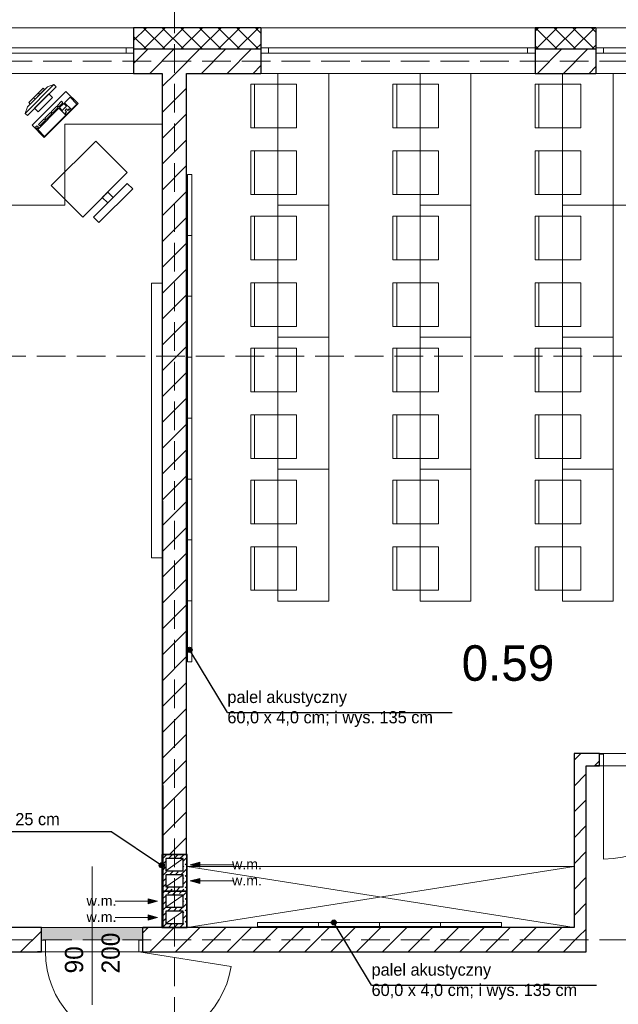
# Model space of a CAD drawing. Header units: millimetres. Extents: x -40063 to 512011, y 350190 to 687060.
# Tile 97 of 256: x 183089 to 188983, y 509311 to 519010. Entities that reach past the tile are written whole.
import ezdxf

# ---------------------------------------------------------------- set-up
doc = ezdxf.new("R2010")
doc.units = ezdxf.units.MM
doc.linetypes.add('Krawędzie ukryte', pattern=[391.222223, 282.222223, -109])
for name, color, linetype in [('2D - Ogólne', 8, 'Continuous'), ('Elementy Modelu - Strefy', 8, 'Continuous'), ('Konstrukcja - Ściany zew', 8, 'Continuous'), ('Opisy - Teksty', 8, 'Continuous'), ('Wnętrze - Umeblowanie', 8, 'Continuous'), ('X_ref', 8, 'Continuous')]:
    doc.layers.add(name, color=color, linetype=linetype)
doc.styles.add('GENERATED_STYLE_1', font='arial.ttf')
doc.styles.add('GENERATED_STYLE_2', font='txt')

# ---------------------------------------------------------------- blocks, each defined once
blk = doc.blocks.new('fdgdfg')
at = {"layer": '2D - Ogólne', "color": 5, "linetype": 'Krawędzie ukryte', "lineweight": 13}
for p, q in [((-159070.3, 492444.9), (-159070.3, 514553.6)), ((-165448.3, 510164.6), (-143783.8, 510164.6)), ((-165448.3, 501509.9), (-143783.8, 501509.9))]:
    blk.add_line(p, q, dxfattribs=at)
at = {"layer": '2D - Ogólne', "color": 8, "linetype": 'Continuous', "lineweight": 13}
for p, q in [((-158050.3, 508744.6), (-158050.3, 510044.6)), ((-158050.3, 510044.6), (-157550.3, 510044.6)), ((-157550.3, 510044.6), (-157550.3, 508744.6)), ((-156650.3, 508744.6), (-156650.3, 510044.6)), ((-156650.3, 510044.6), (-156150.3, 510044.6)), ((-156150.3, 510044.6), (-156150.3, 508744.6)), ((-155250.3, 508744.6), (-155250.3, 510044.6)), ((-155250.3, 510044.6), (-154750.3, 510044.6)), ((-154750.3, 510044.6), (-154750.3, 508744.6)), ((-158319, 509507.3), (-158319, 509937.3)), ((-158319, 509937.3), (-157869, 509937.3)), ((-158319, 509507.3), (-158319, 509937.3)), ((-158319, 509937.3), (-158281.8, 509937.3)), ((-158281.8, 509937.3), (-158281.8, 509507.3)), ((-157869, 509937.3), (-157869, 509507.3)), ((-156919, 509507.3), (-156919, 509937.3)), ((-156919, 509937.3), (-156469, 509937.3)), ((-156919, 509507.3), (-156919, 509937.3)), ((-156919, 509937.3), (-156881.8, 509937.3)), ((-156881.8, 509937.3), (-156881.8, 509507.3)), ((-156469, 509937.3), (-156469, 509507.3)), ((-155519, 509507.3), (-155519, 509937.3)), ((-155519, 509937.3), (-155069, 509937.3)), ((-155519, 509507.3), (-155519, 509937.3)), ((-155519, 509937.3), (-155481.8, 509937.3)), ((-155481.8, 509937.3), (-155481.8, 509507.3)), ((-155069, 509937.3), (-155069, 509507.3)), ((-157869, 509507.3), (-158319, 509507.3)), ((-158281.8, 509507.3), (-158319, 509507.3)), ((-156469, 509507.3), (-156919, 509507.3)), ((-156881.8, 509507.3), (-156919, 509507.3)), ((-155069, 509507.3), (-155519, 509507.3)), ((-155481.8, 509507.3), (-155519, 509507.3)), ((-157869, 509282), (-158319, 509282)), ((-158319, 509282), (-158319, 508852)), ((-158319, 509282), (-158319, 508852)), ((-158281.8, 509282), (-158319, 509282)), ((-158281.8, 508852), (-158281.8, 509282)), ((-157869, 508852), (-157869, 509282)), ((-156469, 509282), (-156919, 509282)), ((-156919, 509282), (-156919, 508852)), ((-156919, 509282), (-156919, 508852)), ((-156881.8, 509282), (-156919, 509282)), ((-156881.8, 508852), (-156881.8, 509282)), ((-156469, 508852), (-156469, 509282)), ((-155069, 509282), (-155519, 509282)), ((-155519, 509282), (-155519, 508852)), ((-155519, 509282), (-155519, 508852)), ((-155481.8, 509282), (-155519, 509282)), ((-155481.8, 508852), (-155481.8, 509282)), ((-155069, 508852), (-155069, 509282)), ((-158940.3, 508448.2), (-158940.3, 509048.2)), ((-158940.3, 509048.2), (-158900.3, 509048.2)), ((-158900.3, 509048.2), (-158900.3, 508448.2)), ((-158319, 508852), (-157869, 508852)), ((-158319, 508852), (-158281.8, 508852)), ((-156919, 508852), (-156469, 508852)), ((-156919, 508852), (-156881.8, 508852)), ((-155519, 508852), (-155069, 508852)), ((-155519, 508852), (-155481.8, 508852)), ((-157550.3, 508744.6), (-158050.3, 508744.6)), ((-158050.3, 507444.6), (-158050.3, 508744.6)), ((-158050.3, 508744.6), (-157550.3, 508744.6)), ((-157550.3, 508744.6), (-157550.3, 507444.6)), ((-156150.3, 508744.6), (-156650.3, 508744.6)), ((-156650.3, 507444.6), (-156650.3, 508744.6)), ((-156650.3, 508744.6), (-156150.3, 508744.6)), ((-156150.3, 508744.6), (-156150.3, 507444.6)), ((-154750.3, 508744.6), (-155250.3, 508744.6)), ((-155250.3, 507444.6), (-155250.3, 508744.6)), ((-155250.3, 508744.6), (-154750.3, 508744.6)), ((-154750.3, 508744.6), (-154750.3, 507444.6)), ((-158319, 508207.3), (-158319, 508637.3)), ((-158319, 508637.3), (-157869, 508637.3)), ((-158319, 508207.3), (-158319, 508637.3)), ((-158319, 508637.3), (-158281.8, 508637.3)), ((-158281.8, 508637.3), (-158281.8, 508207.3)), ((-157869, 508637.3), (-157869, 508207.3)), ((-156919, 508207.3), (-156919, 508637.3)), ((-156919, 508637.3), (-156469, 508637.3)), ((-156919, 508207.3), (-156919, 508637.3)), ((-156919, 508637.3), (-156881.8, 508637.3)), ((-156881.8, 508637.3), (-156881.8, 508207.3)), ((-156469, 508637.3), (-156469, 508207.3)), ((-155519, 508207.3), (-155519, 508637.3)), ((-155519, 508637.3), (-155069, 508637.3)), ((-155519, 508207.3), (-155519, 508637.3)), ((-155519, 508637.3), (-155481.8, 508637.3)), ((-155481.8, 508637.3), (-155481.8, 508207.3)), ((-155069, 508637.3), (-155069, 508207.3)), ((-158940.3, 507848.2), (-158940.3, 508448.2)), ((-158940.3, 508448.2), (-158900.3, 508448.2)), ((-158900.3, 508448.2), (-158940.3, 508448.2)), ((-158900.3, 508448.2), (-158900.3, 507848.2)), ((-157869, 508207.3), (-158319, 508207.3)), ((-158281.8, 508207.3), (-158319, 508207.3)), ((-156469, 508207.3), (-156919, 508207.3)), ((-156881.8, 508207.3), (-156919, 508207.3)), ((-155069, 508207.3), (-155519, 508207.3)), ((-155481.8, 508207.3), (-155519, 508207.3)), ((-159296.4, 505271.7), (-159296.4, 507976.4)), ((-159296.4, 507976.4), (-159190.3, 507976.4)), ((-159190.3, 507976.4), (-159190.3, 505271.7)), ((-157869, 507982), (-158319, 507982)), ((-158319, 507982), (-158319, 507552)), ((-158319, 507982), (-158319, 507552)), ((-158281.8, 507982), (-158319, 507982)), ((-158281.8, 507552), (-158281.8, 507982)), ((-157869, 507552), (-157869, 507982)), ((-156469, 507982), (-156919, 507982)), ((-156919, 507982), (-156919, 507552)), ((-156919, 507982), (-156919, 507552)), ((-156881.8, 507982), (-156919, 507982)), ((-156881.8, 507552), (-156881.8, 507982)), ((-156469, 507552), (-156469, 507982)), ((-155069, 507982), (-155519, 507982)), ((-155519, 507982), (-155519, 507552)), ((-155519, 507982), (-155519, 507552)), ((-155481.8, 507982), (-155519, 507982)), ((-155481.8, 507552), (-155481.8, 507982)), ((-155069, 507552), (-155069, 507982)), ((-158940.3, 507248.2), (-158940.3, 507848.2)), ((-158940.3, 507848.2), (-158900.3, 507848.2)), ((-158900.3, 507848.2), (-158940.3, 507848.2)), ((-158900.3, 507848.2), (-158900.3, 507248.2)), ((-158319, 507552), (-157869, 507552)), ((-158319, 507552), (-158281.8, 507552)), ((-156919, 507552), (-156469, 507552)), ((-156919, 507552), (-156881.8, 507552)), ((-155519, 507552), (-155069, 507552)), ((-155519, 507552), (-155481.8, 507552)), ((-158050.3, 506144.6), (-158050.3, 507444.6)), ((-158050.3, 507444.6), (-157550.3, 507444.6)), ((-157550.3, 507444.6), (-158050.3, 507444.6)), ((-157550.3, 507444.6), (-157550.3, 506144.6)), ((-156650.3, 506144.6), (-156650.3, 507444.6)), ((-156650.3, 507444.6), (-156150.3, 507444.6)), ((-156150.3, 507444.6), (-156650.3, 507444.6)), ((-156150.3, 507444.6), (-156150.3, 506144.6)), ((-155250.3, 506144.6), (-155250.3, 507444.6)), ((-155250.3, 507444.6), (-154750.3, 507444.6)), ((-154750.3, 507444.6), (-155250.3, 507444.6)), ((-154750.3, 507444.6), (-154750.3, 506144.6)), ((-158319, 506907.3), (-158319, 507337.3)), ((-158319, 507337.3), (-157869, 507337.3)), ((-158319, 506907.3), (-158319, 507337.3)), ((-158319, 507337.3), (-158281.8, 507337.3)), ((-158281.8, 507337.3), (-158281.8, 506907.3)), ((-157869, 507337.3), (-157869, 506907.3)), ((-156919, 506907.3), (-156919, 507337.3)), ((-156919, 507337.3), (-156469, 507337.3)), ((-156919, 506907.3), (-156919, 507337.3)), ((-156919, 507337.3), (-156881.8, 507337.3)), ((-156881.8, 507337.3), (-156881.8, 506907.3)), ((-156469, 507337.3), (-156469, 506907.3)), ((-155519, 506907.3), (-155519, 507337.3)), ((-155519, 507337.3), (-155069, 507337.3)), ((-155519, 506907.3), (-155519, 507337.3)), ((-155519, 507337.3), (-155481.8, 507337.3)), ((-155481.8, 507337.3), (-155481.8, 506907.3)), ((-155069, 507337.3), (-155069, 506907.3)), ((-158940.3, 506648.2), (-158940.3, 507248.2)), ((-158940.3, 507248.2), (-158900.3, 507248.2)), ((-158900.3, 507248.2), (-158940.3, 507248.2)), ((-158900.3, 507248.2), (-158900.3, 506648.2)), ((-157869, 506907.3), (-158319, 506907.3)), ((-158281.8, 506907.3), (-158319, 506907.3)), ((-156469, 506907.3), (-156919, 506907.3)), ((-156881.8, 506907.3), (-156919, 506907.3)), ((-155069, 506907.3), (-155519, 506907.3)), ((-155481.8, 506907.3), (-155519, 506907.3)), ((-158900.3, 506648.2), (-158940.3, 506648.2)), ((-158940.3, 506048.2), (-158940.3, 506648.2)), ((-158940.3, 506648.2), (-158900.3, 506648.2)), ((-158900.3, 506648.2), (-158900.3, 506048.2)), ((-157869, 506682), (-158319, 506682)), ((-158319, 506682), (-158319, 506252)), ((-158319, 506682), (-158319, 506252)), ((-158281.8, 506682), (-158319, 506682)), ((-158281.8, 506252), (-158281.8, 506682)), ((-157869, 506252), (-157869, 506682)), ((-156469, 506682), (-156919, 506682)), ((-156919, 506682), (-156919, 506252)), ((-156919, 506682), (-156919, 506252)), ((-156881.8, 506682), (-156919, 506682)), ((-156881.8, 506252), (-156881.8, 506682)), ((-156469, 506252), (-156469, 506682)), ((-155069, 506682), (-155519, 506682)), ((-155519, 506682), (-155519, 506252)), ((-155519, 506682), (-155519, 506252)), ((-155481.8, 506682), (-155519, 506682)), ((-155481.8, 506252), (-155481.8, 506682)), ((-155069, 506252), (-155069, 506682)), ((-158319, 506252), (-157869, 506252)), ((-158319, 506252), (-158281.8, 506252)), ((-156919, 506252), (-156469, 506252)), ((-156919, 506252), (-156881.8, 506252)), ((-155519, 506252), (-155069, 506252)), ((-155519, 506252), (-155481.8, 506252)), ((-158050.3, 504844.6), (-158050.3, 506144.6)), ((-158050.3, 506144.6), (-157550.3, 506144.6)), ((-157550.3, 506144.6), (-158050.3, 506144.6)), ((-157550.3, 506144.6), (-157550.3, 504844.6)), ((-156650.3, 504844.6), (-156650.3, 506144.6)), ((-156650.3, 506144.6), (-156150.3, 506144.6)), ((-156150.3, 506144.6), (-156650.3, 506144.6)), ((-156150.3, 506144.6), (-156150.3, 504844.6)), ((-154750.3, 506144.6), (-155250.3, 506144.6)), ((-155250.3, 504844.6), (-155250.3, 506144.6)), ((-155250.3, 506144.6), (-154750.3, 506144.6)), ((-154750.3, 506144.6), (-154750.3, 504844.6)), ((-158900.3, 506048.2), (-158940.3, 506048.2)), ((-158940.3, 505448.2), (-158940.3, 506048.2)), ((-158940.3, 506048.2), (-158900.3, 506048.2)), ((-158900.3, 506048.2), (-158900.3, 505448.2)), ((-158319, 505607.3), (-158319, 506037.3)), ((-158319, 506037.3), (-157869, 506037.3)), ((-158319, 505607.3), (-158319, 506037.3)), ((-158319, 506037.3), (-158281.8, 506037.3)), ((-158281.8, 506037.3), (-158281.8, 505607.3)), ((-157869, 506037.3), (-157869, 505607.3)), ((-156919, 505607.3), (-156919, 506037.3)), ((-156919, 506037.3), (-156469, 506037.3)), ((-156919, 505607.3), (-156919, 506037.3)), ((-156919, 506037.3), (-156881.8, 506037.3)), ((-156881.8, 506037.3), (-156881.8, 505607.3)), ((-156469, 506037.3), (-156469, 505607.3)), ((-155519, 505607.3), (-155519, 506037.3)), ((-155519, 506037.3), (-155069, 506037.3)), ((-155519, 505607.3), (-155519, 506037.3)), ((-155519, 506037.3), (-155481.8, 506037.3)), ((-155481.8, 506037.3), (-155481.8, 505607.3)), ((-155069, 506037.3), (-155069, 505607.3)), ((-157869, 505607.3), (-158319, 505607.3)), ((-158281.8, 505607.3), (-158319, 505607.3)), ((-156469, 505607.3), (-156919, 505607.3)), ((-156881.8, 505607.3), (-156919, 505607.3)), ((-155069, 505607.3), (-155519, 505607.3)), ((-155481.8, 505607.3), (-155519, 505607.3)), ((-158900.3, 505448.2), (-158940.3, 505448.2)), ((-158940.3, 504848.2), (-158940.3, 505448.2)), ((-158940.3, 505448.2), (-158900.3, 505448.2)), ((-158900.3, 505448.2), (-158900.3, 504848.2)), ((-157869, 505382), (-158319, 505382)), ((-158319, 505382), (-158319, 504952)), ((-158319, 505382), (-158319, 504952)), ((-158281.8, 505382), (-158319, 505382)), ((-158281.8, 504952), (-158281.8, 505382)), ((-157869, 504952), (-157869, 505382)), ((-156469, 505382), (-156919, 505382)), ((-156919, 505382), (-156919, 504952)), ((-156919, 505382), (-156919, 504952)), ((-156881.8, 505382), (-156919, 505382)), ((-156881.8, 504952), (-156881.8, 505382)), ((-156469, 504952), (-156469, 505382)), ((-155069, 505382), (-155519, 505382)), ((-155519, 505382), (-155519, 504952)), ((-155519, 505382), (-155519, 504952)), ((-155481.8, 505382), (-155519, 505382)), ((-155481.8, 504952), (-155481.8, 505382)), ((-155069, 504952), (-155069, 505382)), ((-159190.3, 505271.7), (-159296.4, 505271.7)), ((-158319, 504952), (-157869, 504952)), ((-158319, 504952), (-158281.8, 504952)), ((-156919, 504952), (-156469, 504952)), ((-156919, 504952), (-156881.8, 504952)), ((-155519, 504952), (-155069, 504952)), ((-155519, 504952), (-155481.8, 504952)), ((-158900.3, 504848.2), (-158940.3, 504848.2)), ((-158940.3, 504248.2), (-158940.3, 504848.2)), ((-158940.3, 504848.2), (-158900.3, 504848.2)), ((-158900.3, 504848.2), (-158900.3, 504248.2)), ((-157550.3, 504844.6), (-158050.3, 504844.6)), ((-156150.3, 504844.6), (-156650.3, 504844.6)), ((-154750.3, 504844.6), (-155250.3, 504844.6)), ((-158900.3, 504248.2), (-158940.3, 504248.2)), ((-159155.3, 502189.9), (-158985.3, 502309.9)), ((-158945.3, 501629.9), (-155134.7, 502229.9)), ((-158945.3, 502229.9), (-155134.7, 501629.9)), ((-159155.3, 502029.9), (-158985.3, 502149.9)), ((-159155.3, 501829.9), (-158985.3, 501949.9)), ((-159155.3, 501669.9), (-158985.3, 501789.9)), ((-158251.2, 501639.9), (-158251.2, 501679.9)), ((-158251.2, 501679.9), (-157651.2, 501679.9)), ((-157651.2, 501639.9), (-157651.2, 501679.9)), ((-157651.2, 501679.9), (-157051.2, 501679.9)), ((-157651.2, 501679.9), (-157651.2, 501639.9)), ((-157051.2, 501639.9), (-157051.2, 501679.9)), ((-157051.2, 501679.9), (-156451.2, 501679.9)), ((-157051.2, 501679.9), (-157051.2, 501639.9)), ((-156451.2, 501639.9), (-156451.2, 501679.9)), ((-156451.2, 501679.9), (-155851.2, 501679.9)), ((-156451.2, 501679.9), (-156451.2, 501639.9)), ((-155851.2, 501679.9), (-155851.2, 501639.9)), ((-157651.2, 501639.9), (-158251.2, 501639.9)), ((-157051.2, 501639.9), (-157651.2, 501639.9)), ((-156451.2, 501639.9), (-157051.2, 501639.9)), ((-155851.2, 501639.9), (-156451.2, 501639.9))]:
    blk.add_line(p, q, dxfattribs=at)
at = {"layer": '2D - Ogólne', "color": 8, "linetype": 'Krawędzie ukryte', "lineweight": 13}
blk.add_line((-145666.2, 507258.4), (-169194.5, 507258.4), dxfattribs=at)
at = {"layer": '2D - Ogólne', "linetype": 'Continuous'}
for p, q in [((-158548.7, 503747.7), (-158907.5, 504344.6)), ((-159685.2, 502572.4), (-159216, 502258)), ((-157129, 501061.6), (-157487.8, 501658.4))]:
    blk.add_line(p, q, dxfattribs=at)
at = {"layer": '2D - Ogólne', "color": 8, "linetype": 'Continuous'}
for p, q in [((-158548.7, 503747.7), (-156335, 503747.7)), ((-159685.2, 502572.4), (-163147.3, 502572.4)), ((-157129, 501061.6), (-154915.2, 501061.6))]:
    blk.add_line(p, q, dxfattribs=at)
at = {"layer": '2D - Ogólne', "color": 12, "linetype": 'Continuous', "lineweight": 13}
for p, q in [((-158913.9, 502248.7), (-158820.6, 502273.7)), ((-158913.9, 502248.7), (-158820.6, 502223.7)), ((-158820.6, 502273.7), (-158820.6, 502223.7)), ((-158495.9, 502248.7), (-158820.6, 502248.7)), ((-158913.9, 502088.9), (-158820.6, 502113.9)), ((-158913.9, 502088.9), (-158820.6, 502063.9)), ((-158820.6, 502113.9), (-158820.6, 502063.9)), ((-158495.9, 502088.9), (-158820.6, 502088.9)), ((-159654.6, 501888.7), (-159329.9, 501888.7)), ((-159236.6, 501888.7), (-159329.9, 501913.7)), ((-159329.9, 501863.7), (-159329.9, 501913.7)), ((-159236.6, 501888.7), (-159329.9, 501863.7)), ((-159236.6, 501728.9), (-159329.9, 501753.9)), ((-159329.9, 501703.9), (-159329.9, 501753.9)), ((-159654.6, 501728.9), (-159329.9, 501728.9)), ((-159236.6, 501728.9), (-159329.9, 501703.9))]:
    blk.add_line(p, q, dxfattribs=at)
at = {"layer": '2D - Ogólne', "linetype": 'Continuous'}
for centre in [(-158920.4, 504366), (-159195.3, 502244.1), (-157500.7, 501679.9)]:
    blk.add_circle(centre, 25, dxfattribs=at)
at = {"layer": '2D - Ogólne', "linetype": 'Continuous', "extrusion": (0, 0, -1)}
for points in [[(158920.4, 504341), (158938.1, 504383.7), (158943.5, 504356.5)], [(158938.1, 504383.7), (158920.4, 504341), (158910.8, 504389.1)], [(158910.8, 504389.1), (158920.4, 504341), (158895.4, 504366)], [(159195.3, 502219.1), (159212.9, 502261.8), (159218.3, 502234.5)], [(159212.9, 502261.8), (159195.3, 502219.1), (159185.7, 502267.2)], [(159185.7, 502267.2), (159195.3, 502219.1), (159170.3, 502244.1)], [(157500.7, 501654.9), (157518.3, 501697.6), (157523.7, 501670.3)], [(157518.3, 501697.6), (157500.7, 501654.9), (157491.1, 501703)], [(157491.1, 501703), (157500.7, 501654.9), (157475.7, 501679.9)]]:
    blk.add_solid(points, dxfattribs=at)
at = {"layer": '2D - Ogólne', "color": 12, "linetype": 'Continuous', "lineweight": 13, "extrusion": (0, 0, -1)}
for points in [[(158820.6, 502273.7), (158913.9, 502248.7), (158820.6, 502223.7)], [(158820.6, 502113.9), (158913.9, 502088.9), (158820.6, 502063.9)], [(159236.6, 501888.7), (159329.9, 501913.7), (159329.9, 501863.7)], [(159236.6, 501728.9), (159329.9, 501753.9), (159329.9, 501703.9)]]:
    blk.add_solid(points, dxfattribs=at)
at = {"layer": 'Elementy Modelu - Strefy', "color": 8, "linetype": 'Continuous', "lineweight": 0}
for p, q in [((-159190.3, 510044.6), (-164950.3, 510044.6)), ((-159180.5, 501629.9), (-159190.3, 510044.6)), ((-158950.3, 510044.6), (-158950.3, 501629.9)), ((-152896.9, 510044.6), (-158950.3, 510044.6)), ((-155134.7, 501629.9), (-155134.7, 503344.6)), ((-155134.7, 503344.6), (-152889.2, 503344.6)), ((-152889.9, 503224.6), (-155014.7, 503224.6)), ((-155014.7, 503224.6), (-155014.7, 501389.9)), ((-164950.3, 501629.9), (-159180.5, 501629.9)), ((-158950.3, 501629.9), (-155134.7, 501629.9)), ((-155014.7, 501389.9), (-164950.3, 501389.9))]:
    blk.add_line(p, q, dxfattribs=at)
at = {"layer": 'Elementy Modelu - Strefy', "color": 8, "linetype": 'Continuous', "lineweight": 0, "extrusion": (0, 0, -1)}
for points in [[(159380.3, 501504.9), (160380.3, 501629.9), (160380.3, 501504.9)], [(160380.3, 501629.9), (159380.3, 501504.9), (159380.3, 501629.9)]]:
    blk.add_solid(points, dxfattribs=at)
at = {"layer": 'Konstrukcja - Ściany zew', "color": 8, "linetype": 'Continuous', "lineweight": 13}
for p, q in [((-159471.6, 510494.6), (-160821.6, 510494.6)), ((-158219.2, 510494.6), (-155519.2, 510494.6)), ((-153569.2, 510494.6), (-154919.2, 510494.6)), ((-160746.6, 510294.6), (-159546.6, 510294.6)), ((-159546.6, 510244.6), (-159546.6, 510294.6)), ((-159546.6, 510294.6), (-159471.6, 510294.6)), ((-159471.6, 510294.6), (-159471.6, 510284.6)), ((-159471.6, 510284.6), (-159471.6, 510244.6)), ((-158144.2, 510294.6), (-158219.2, 510294.6)), ((-158219.2, 510294.6), (-158219.2, 510284.6)), ((-158219.2, 510284.6), (-158219.2, 510244.6)), ((-158144.2, 510244.6), (-158144.2, 510294.6)), ((-155594.2, 510294.6), (-158144.2, 510294.6)), ((-155519.2, 510294.6), (-155594.2, 510294.6)), ((-155594.2, 510294.6), (-155594.2, 510244.6)), ((-155519.2, 510294.6), (-155519.2, 510284.6)), ((-155519.2, 510284.6), (-155519.2, 510244.6)), ((-154919.2, 510294.6), (-154844.2, 510294.6)), ((-154919.2, 510294.6), (-154919.2, 510284.6)), ((-154919.2, 510284.6), (-154919.2, 510244.6)), ((-154844.2, 510294.6), (-154844.2, 510244.6)), ((-154844.2, 510294.6), (-153644.2, 510294.6)), ((-159546.6, 510244.6), (-160746.6, 510244.6)), ((-159471.6, 510244.6), (-159546.6, 510244.6)), ((-158219.2, 510244.6), (-158144.2, 510244.6)), ((-158144.2, 510244.6), (-155594.2, 510244.6)), ((-155594.2, 510244.6), (-155519.2, 510244.6)), ((-154844.2, 510244.6), (-154919.2, 510244.6)), ((-153644.2, 510244.6), (-154844.2, 510244.6)), ((-159471.6, 510044.6), (-160821.6, 510044.6)), ((-158219.2, 510044.6), (-155519.2, 510044.6)), ((-153569.2, 510044.6), (-154919.2, 510044.6)), ((-154884.7, 503344.6), (-154921.7, 503344.6)), ((-154884.7, 503339.6), (-154884.7, 503344.6)), ((-154844.7, 503339.6), (-154884.7, 503339.6)), ((-154884.7, 503339.6), (-154884.7, 503224.6)), ((-154884.7, 503224.6), (-154884.7, 503339.6)), ((-154844.7, 503224.6), (-154844.7, 503339.6)), ((-154884.7, 503224.6), (-154921.7, 503224.6)), ((-154884.7, 503224.6), (-154844.7, 503224.6)), ((-154844.7, 503224.6), (-154844.7, 502304.6)), ((-159880.3, 500867.6), (-159880.3, 502229.9)), ((-155134.7, 502229.9), (-158945.3, 502229.9)), ((-158945.3, 502229.9), (-158945.3, 501629.9)), ((-155134.7, 501629.9), (-155134.7, 502229.9)), ((-160380.3, 501629.9), (-160417.3, 501629.9)), ((-160380.3, 501504.9), (-160380.3, 501629.9)), ((-159380.3, 501504.9), (-159380.3, 501629.9)), ((-159380.3, 501629.9), (-159343.3, 501629.9)), ((-158945.3, 501629.9), (-155134.7, 501629.9)), ((-160380.3, 501504.9), (-160340.3, 501504.9)), ((-160380.3, 501389.9), (-160380.3, 501504.9)), ((-160380.3, 501389.9), (-160380.3, 501504.9)), ((-160340.3, 501504.9), (-160340.3, 501389.9)), ((-159420.3, 501389.9), (-159420.3, 501504.9)), ((-159420.3, 501504.9), (-159380.3, 501504.9)), ((-159380.3, 501504.9), (-159380.3, 501389.9)), ((-159380.3, 501389.9), (-159380.3, 501504.9)), ((-160380.3, 501389.9), (-160417.3, 501389.9)), ((-160340.3, 501389.9), (-160380.3, 501389.9)), ((-159380.3, 501389.9), (-159420.3, 501389.9)), ((-159420.3, 501389.9), (-158511.5, 501246.5)), ((-159380.3, 501389.9), (-159343.3, 501389.9))]:
    blk.add_line(p, q, dxfattribs=at)
at = {"layer": 'Konstrukcja - Ściany zew', "color": 8, "linetype": 'Continuous'}
for p, q in [((-159471.6, 510367.6), (-159344.5, 510494.6)), ((-159471.6, 510494.6), (-159471.6, 510294.6)), ((-158219.2, 510494.6), (-159471.6, 510494.6)), ((-159165.4, 510284.6), (-159375.4, 510494.6)), ((-159370.7, 510284.6), (-159160.7, 510494.6)), ((-158981.6, 510284.6), (-159191.6, 510494.6)), ((-159186.8, 510284.6), (-158976.8, 510494.6)), ((-158797.7, 510284.6), (-159007.7, 510494.6)), ((-159003, 510284.6), (-158793, 510494.6)), ((-158613.9, 510284.6), (-158823.9, 510494.6)), ((-158819.1, 510284.6), (-158609.1, 510494.6)), ((-158430, 510284.6), (-158640, 510494.6)), ((-158635.3, 510284.6), (-158425.3, 510494.6)), ((-158246.2, 510284.6), (-158456.2, 510494.6)), ((-158451.4, 510284.6), (-158241.4, 510494.6)), ((-158219.2, 510441.5), (-158272.3, 510494.6)), ((-158219.2, 510494.6), (-158219.2, 510294.6)), ((-155519.2, 510459.2), (-155483.7, 510494.6)), ((-155519.2, 510494.6), (-155519.2, 510294.6)), ((-154919.2, 510494.6), (-155519.2, 510494.6)), ((-155304.6, 510284.6), (-155514.6, 510494.6)), ((-155509.9, 510284.6), (-155299.9, 510494.6)), ((-155120.8, 510284.6), (-155330.8, 510494.6)), ((-155326, 510284.6), (-155116, 510494.6)), ((-154936.9, 510284.6), (-155146.9, 510494.6)), ((-155142.2, 510284.6), (-154932.2, 510494.6)), ((-154919.2, 510450.7), (-154963.1, 510494.6)), ((-154919.2, 510494.6), (-154919.2, 510294.6)), ((-159349.3, 510284.6), (-159471.6, 510407)), ((-159471.6, 510294.6), (-159471.6, 510284.6)), ((-159471.6, 510141.3), (-159328.2, 510284.6)), ((-159471.6, 510284.6), (-158219.2, 510284.6)), ((-159471.6, 510284.6), (-159471.6, 510244.6)), ((-159313.7, 510044.6), (-159073.7, 510284.6)), ((-159059.1, 510044.6), (-158819.1, 510284.6)), ((-158804.6, 510044.6), (-158564.6, 510284.6)), ((-158550, 510044.6), (-158310, 510284.6)), ((-158267.6, 510284.6), (-158219.2, 510333.1)), ((-158219.2, 510294.6), (-158219.2, 510284.6)), ((-158219.2, 510284.6), (-158219.2, 510244.6)), ((-155488.5, 510284.6), (-155519.2, 510315.3)), ((-155519.2, 510294.6), (-155519.2, 510284.6)), ((-155519.2, 510275.3), (-155509.9, 510284.6)), ((-155519.2, 510284.6), (-154919.2, 510284.6)), ((-155519.2, 510284.6), (-155519.2, 510244.6)), ((-155495.3, 510044.6), (-155255.3, 510284.6)), ((-155240.7, 510044.6), (-155000.7, 510284.6)), ((-154958.3, 510284.6), (-154919.2, 510323.8)), ((-154919.2, 510294.6), (-154919.2, 510284.6)), ((-154919.2, 510284.6), (-154919.2, 510244.6)), ((-159471.6, 510244.6), (-159471.6, 510044.6)), ((-158219.2, 510244.6), (-158219.2, 510044.6)), ((-155519.2, 510244.6), (-155519.2, 510044.6)), ((-154919.2, 510244.6), (-154919.2, 510044.6)), ((-158295.4, 510044.6), (-158219.2, 510120.9)), ((-154986.2, 510044.6), (-154919.2, 510111.6)), ((-159471.6, 510044.6), (-159190.3, 510044.6)), ((-159190.3, 509913.5), (-159059.1, 510044.6)), ((-159190.3, 510044.6), (-159190.3, 502349.9)), ((-158950.3, 510044.6), (-158219.2, 510044.6)), ((-158950.3, 502349.9), (-158950.3, 510044.6)), ((-155519.2, 510044.6), (-154919.2, 510044.6)), ((-159190.3, 509658.9), (-158950.3, 509898.9)), ((-159190.3, 509404.4), (-158950.3, 509644.4)), ((-159190.3, 509149.8), (-158950.3, 509389.8)), ((-159190.3, 508895.3), (-158950.3, 509135.3)), ((-159190.3, 508640.7), (-158950.3, 508880.7)), ((-159190.3, 508386.1), (-158950.3, 508626.1)), ((-159190.3, 508131.6), (-158950.3, 508371.6)), ((-159190.3, 507877), (-158950.3, 508117)), ((-159190.3, 507622.5), (-158950.3, 507862.5)), ((-159190.3, 507367.9), (-158950.3, 507607.9)), ((-159190.3, 507113.3), (-158950.3, 507353.3)), ((-159190.3, 506858.8), (-158950.3, 507098.8)), ((-159190.3, 506604.2), (-158950.3, 506844.2)), ((-159190.3, 506349.7), (-158950.3, 506589.7)), ((-159190.3, 506095.1), (-158950.3, 506335.1)), ((-159190.3, 505840.6), (-158950.3, 506080.6)), ((-159190.3, 505586), (-158950.3, 505826)), ((-159190.3, 505331.4), (-158950.3, 505571.4)), ((-159190.3, 505076.9), (-158950.3, 505316.9)), ((-159190.3, 504822.3), (-158950.3, 505062.3)), ((-159190.3, 504567.8), (-158950.3, 504807.8)), ((-159190.3, 504313.2), (-158950.3, 504553.2)), ((-159190.3, 504058.6), (-158950.3, 504298.6)), ((-159190.3, 503804.1), (-158950.3, 504044.1)), ((-159190.3, 503549.5), (-158950.3, 503789.5)), ((-159190.3, 503295), (-158950.3, 503535)), ((-154884.7, 503344.6), (-155134.7, 503344.6)), ((-155134.7, 503344.6), (-155134.7, 501629.9)), ((-155134.7, 503277.6), (-155101.2, 503311.1)), ((-155101.2, 503311.1), (-155067.7, 503344.6)), ((-154884.7, 503344.6), (-154921.7, 503344.6)), ((-154884.7, 503339.6), (-154884.7, 503344.6)), ((-154884.7, 503224.6), (-154884.7, 503339.6)), ((-159190.3, 503040.4), (-158950.3, 503280.4)), ((-155014.7, 503224.6), (-154884.7, 503224.6)), ((-155014.7, 501389.9), (-155014.7, 503224.6)), ((-154933.1, 503224.6), (-154884.7, 503273)), ((-154884.7, 503224.6), (-154921.7, 503224.6)), ((-155134.7, 503023), (-155014.7, 503143)), ((-159190.3, 502785.9), (-158950.3, 503025.9)), ((-155134.7, 502768.4), (-155014.7, 502888.4)), ((-159190.3, 502531.3), (-158950.3, 502771.3)), ((-155134.7, 502513.9), (-155014.7, 502633.9)), ((-159117.1, 502349.9), (-158950.3, 502516.7)), ((-159195.3, 502299.9), (-159145.3, 502349.9)), ((-158945.3, 502349.9), (-159195.3, 502349.9)), ((-159195.3, 502349.9), (-159195.3, 501989.9)), ((-159190.3, 502349.9), (-158950.3, 502349.9)), ((-159128.8, 502309.9), (-159091.2, 502347.4)), ((-159072.2, 502309.9), (-159032.2, 502349.9)), ((-159015.6, 502309.9), (-158978.1, 502347.4)), ((-158945.3, 501989.9), (-158945.3, 502349.9)), ((-155134.7, 502259.3), (-155014.7, 502379.3)), ((-159195.3, 502186.8), (-159155.3, 502226.8)), ((-159190.2, 502248.4), (-159155.3, 502283.4)), ((-158985.3, 502309.9), (-159155.3, 502309.9)), ((-159155.3, 502309.9), (-159155.3, 502189.9)), ((-158985.3, 502283.7), (-158945.3, 502323.7)), ((-158985.3, 502189.9), (-158985.3, 502309.9)), ((-158985.3, 502227.1), (-158978.1, 502234.3)), ((-158963.9, 502248.4), (-158945.3, 502267.1)), ((-159190.2, 502135.3), (-159147.8, 502177.7)), ((-159155.3, 502189.9), (-158985.3, 502189.9)), ((-159155.3, 502149.9), (-159155.3, 502029.9)), ((-158985.3, 502149.9), (-159155.3, 502149.9)), ((-159119, 502149.9), (-159079, 502189.9)), ((-159062.5, 502149.9), (-159034.6, 502177.7)), ((-159005.9, 502149.9), (-158945.3, 502210.5)), ((-158985.3, 502029.9), (-158985.3, 502149.9)), ((-158963.9, 502135.3), (-158945.3, 502154)), ((-159195.3, 502073.7), (-159155.3, 502113.7)), ((-159190.2, 502022.2), (-159155.3, 502057.1)), ((-158985.3, 502114), (-158978.1, 502121.2)), ((-158985.3, 502057.4), (-158945.3, 502097.4)), ((-158963.9, 502022.2), (-158945.3, 502040.8)), ((-155134.7, 502004.8), (-155014.7, 502124.8)), ((-159195.3, 501960.5), (-159165.9, 501989.9)), ((-158945.3, 501989.9), (-159195.3, 501989.9)), ((-159195.3, 501989.9), (-159195.3, 501629.9)), ((-159195.3, 501989.9), (-159155.3, 501989.9)), ((-159190.2, 501909), (-159155.3, 501944)), ((-159165.9, 501989.9), (-159125.9, 502029.9)), ((-159155.3, 502029.9), (-158985.3, 502029.9)), ((-159155.3, 501989.9), (-158985.3, 501989.9)), ((-158985.3, 501949.9), (-159155.3, 501949.9)), ((-159155.3, 501949.9), (-159155.3, 501829.9)), ((-159149.3, 501949.9), (-159147.8, 501951.5)), ((-159133.6, 501965.6), (-159109.3, 501989.9)), ((-159109.3, 501989.9), (-159091.2, 502008)), ((-159092.8, 501949.9), (-159052.8, 501989.9)), ((-159077, 502022.2), (-159069.3, 502029.9)), ((-159052.8, 501989.9), (-159012.8, 502029.9)), ((-159036.2, 501949.9), (-159034.6, 501951.5)), ((-159020.5, 501965.6), (-158996.2, 501989.9)), ((-158996.2, 501989.9), (-158978.1, 502008)), ((-158985.3, 501989.9), (-158945.3, 501989.9)), ((-158985.3, 501944.3), (-158945.3, 501984.3)), ((-158985.3, 501829.9), (-158985.3, 501949.9)), ((-158945.3, 501629.9), (-158945.3, 501989.9)), ((-159195.3, 501847.4), (-159155.3, 501887.4)), ((-158985.3, 501887.7), (-158978.1, 501894.9)), ((-158985.3, 501831.1), (-158945.3, 501871.1)), ((-158963.9, 501909), (-158945.3, 501927.7)), ((-155134.7, 501750.2), (-155014.7, 501870.2)), ((-159195.3, 501734.3), (-159155.3, 501774.3)), ((-159190.2, 501795.9), (-159155.3, 501830.8)), ((-159155.3, 501829.9), (-158985.3, 501829.9)), ((-159155.3, 501789.9), (-159155.3, 501669.9)), ((-158985.3, 501789.9), (-159155.3, 501789.9)), ((-159139.6, 501789.9), (-159099.6, 501829.9)), ((-159077, 501795.9), (-159043.1, 501829.9)), ((-159026.5, 501789.9), (-158986.5, 501829.9)), ((-158985.3, 501669.9), (-158985.3, 501789.9)), ((-158985.3, 501774.6), (-158978.1, 501781.8)), ((-158985.3, 501718), (-158945.3, 501758)), ((-158963.9, 501795.9), (-158945.3, 501814.6)), ((-159190.2, 501682.8), (-159155.3, 501717.7)), ((-159186.5, 501629.9), (-159146.5, 501669.9)), ((-159155.3, 501669.9), (-158985.3, 501669.9)), ((-159129.9, 501629.9), (-159091.2, 501668.6)), ((-159073.4, 501629.9), (-159033.4, 501669.9)), ((-159016.8, 501629.9), (-158978.1, 501668.6)), ((-158963.9, 501682.8), (-158945.3, 501701.4)), ((-158960.2, 501629.9), (-158945.3, 501644.8)), ((-160380.3, 501629.9), (-164950.3, 501629.9)), ((-160586.2, 501389.9), (-160380.3, 501595.9)), ((-160380.3, 501629.9), (-160417.3, 501629.9)), ((-160380.3, 501504.9), (-160380.3, 501629.9)), ((-159380.3, 501577.6), (-159328, 501629.9)), ((-159380.3, 501629.9), (-159343.3, 501629.9)), ((-159380.3, 501504.9), (-159380.3, 501629.9)), ((-155134.7, 501629.9), (-159380.3, 501629.9)), ((-159313.4, 501389.9), (-159073.4, 501629.9)), ((-159195.3, 501629.9), (-159155.3, 501629.9)), ((-159155.3, 501629.9), (-158985.3, 501629.9)), ((-159058.9, 501389.9), (-158818.9, 501629.9)), ((-158985.3, 501629.9), (-158945.3, 501629.9)), ((-158804.3, 501389.9), (-158564.3, 501629.9)), ((-158549.8, 501389.9), (-158309.8, 501629.9)), ((-158295.2, 501389.9), (-158055.2, 501629.9)), ((-158040.6, 501389.9), (-157800.6, 501629.9)), ((-157786.1, 501389.9), (-157546.1, 501629.9)), ((-157531.5, 501389.9), (-157291.5, 501629.9)), ((-157277, 501389.9), (-157037, 501629.9)), ((-157022.4, 501389.9), (-156782.4, 501629.9)), ((-156767.9, 501389.9), (-156527.9, 501629.9)), ((-156513.3, 501389.9), (-156273.3, 501629.9)), ((-156258.7, 501389.9), (-156018.7, 501629.9)), ((-156004.2, 501389.9), (-155764.2, 501629.9)), ((-155749.6, 501389.9), (-155509.6, 501629.9)), ((-155495.1, 501389.9), (-155255.1, 501629.9)), ((-155090, 501540.4), (-155014.7, 501615.6)), ((-160380.3, 501389.9), (-160380.3, 501504.9)), ((-159380.3, 501389.9), (-159380.3, 501504.9)), ((-155240.5, 501389.9), (-155090, 501540.4)), ((-164950.3, 501389.9), (-160380.3, 501389.9)), ((-160380.3, 501389.9), (-160417.3, 501389.9)), ((-159380.3, 501389.9), (-159343.3, 501389.9)), ((-159380.3, 501389.9), (-155014.7, 501389.9))]:
    blk.add_line(p, q, dxfattribs=at)
at = {"layer": 'Konstrukcja - Ściany zew', "color": 8, "linetype": 'Continuous', "lineweight": 13}
for centre, start, end in [((-154844.7, 503224.6), 270, 0), ((-159420.3, 501389.9), 180, 351.03579)]:
    blk.add_arc(centre, 920, start, end, dxfattribs=at)
at = {"layer": 'Wnętrze - Umeblowanie', "color": 8, "linetype": 'Continuous', "lineweight": 13}
for p, q in [((-159190.3, 510044.6), (-160749.9, 510044.6)), ((-159190.3, 509544.6), (-159190.3, 510044.6)), ((-154750.3, 510044.6), (-154750.3, 508744.6)), ((-152889.9, 510044.6), (-154750.3, 510044.6)), ((-160256, 509933.5), (-160538.8, 509650.7)), ((-160517.6, 509629.5), (-160234.8, 509912.3)), ((-160517.6, 509714.3), (-160319.6, 509912.3)), ((-160362, 509898.2), (-160503.5, 509756.8)), ((-160347.9, 509884), (-160362, 509898.2)), ((-160256, 509933.5), (-160319.6, 509912.3)), ((-160234.8, 509912.3), (-160256, 509933.5)), ((-160489.3, 509742.6), (-160347.9, 509884)), ((-160139.3, 509866.4), (-160471.6, 509534)), ((-160442.2, 509789.8), (-160456.3, 509803.9)), ((-160305.5, 509841.6), (-160446.9, 509700.2)), ((-160411.5, 509664.8), (-160270.1, 509806.3)), ((-160395, 509836.9), (-160409.2, 509851)), ((-160270.1, 509806.3), (-160305.5, 509841.6)), ((-160098, 509811.2), (-160153.4, 509755.8)), ((-160019.1, 509746.2), (-160139.3, 509866.4)), ((-160029.4, 509742.7), (-160098, 509811.2)), ((-160538.8, 509650.7), (-160517.6, 509714.3)), ((-160503.5, 509756.8), (-160489.3, 509742.6)), ((-160446.9, 509700.2), (-160411.5, 509664.8)), ((-160208.8, 509700.4), (-160416.5, 509492.7)), ((-160351.4, 509413.8), (-160019.1, 509746.2)), ((-160229.4, 509721), (-160284.7, 509665.6)), ((-160271, 509651.9), (-160215.6, 509707.3)), ((-160215.6, 509707.3), (-160229.4, 509721)), ((-160180.9, 509769.5), (-160222.4, 509727.9)), ((-160222.4, 509727.9), (-160208.7, 509714.2)), ((-160140.2, 509631.9), (-160208.8, 509700.4)), ((-160208.7, 509714.2), (-160167.2, 509755.8)), ((-160160.3, 509748.9), (-160201.9, 509707.4)), ((-160201.9, 509707.4), (-160174.4, 509679.9)), ((-160167.2, 509755.8), (-160180.9, 509769.5)), ((-160174.4, 509679.9), (-160132.9, 509721.5)), ((-160132.9, 509721.5), (-160160.3, 509748.9)), ((-160153.4, 509755.8), (-160084.8, 509687.3)), ((-160084.8, 509687.3), (-160029.4, 509742.7)), ((-160538.8, 509650.7), (-160517.6, 509629.5)), ((-160347.9, 509424.2), (-160140.2, 509631.9)), ((-160291.7, 509658.7), (-160347.1, 509603.3)), ((-160347.1, 509603.3), (-160333.3, 509589.6)), ((-160333.3, 509589.6), (-160278, 509645)), ((-160278, 509645), (-160291.7, 509658.7)), ((-160284.7, 509665.6), (-160271, 509651.9)), ((-160133.2, 509666.4), (-160147, 509652.5)), ((-160147, 509652.5), (-160133.3, 509638.8)), ((-160133, 509693.9), (-160146.9, 509680.1)), ((-160146.9, 509680.1), (-160133.2, 509666.4)), ((-160133.3, 509638.8), (-160091.8, 509680.3)), ((-160119.3, 509680.2), (-160133, 509693.9)), ((-160105.5, 509694.1), (-160119.3, 509680.2)), ((-160091.8, 509680.3), (-160105.5, 509694.1)), ((-160471.6, 509534), (-160351.4, 509413.8)), ((-160423.2, 509527.2), (-160437.1, 509513.3)), ((-160437.1, 509513.3), (-160423.4, 509499.6)), ((-160423.4, 509499.6), (-160409.5, 509513.4)), ((-160409.5, 509513.4), (-160423.2, 509527.2)), ((-160354, 509596.4), (-160409.4, 509541)), ((-160409.4, 509541), (-160395.7, 509527.3)), ((-160395.7, 509527.3), (-160340.3, 509582.7)), ((-160340.3, 509582.7), (-160354, 509596.4)), ((-160149.9, 508744.6), (-160149.9, 509544.6)), ((-160149.9, 509544.6), (-159190.3, 509544.6)), ((-160416.5, 509492.7), (-160347.9, 509424.2)), ((-159845.4, 509378.1), (-160283.8, 508939.7)), ((-159534.3, 509067), (-159845.4, 509378.1)), ((-159972.7, 508628.6), (-159534.3, 509067)), ((-160283.8, 508939.7), (-159972.7, 508628.6)), ((-159534.3, 508960.9), (-159866.6, 508628.6)), ((-159481.2, 508907.9), (-159534.3, 508960.9)), ((-159813.6, 508575.6), (-159481.2, 508907.9)), ((-159726.9, 508874.3), (-159780, 508821.3)), ((-159673.9, 508821.3), (-159726.9, 508874.3)), ((-160749.9, 508744.6), (-160149.9, 508744.6)), ((-159780, 508821.3), (-159726.9, 508768.2)), ((-159726.9, 508768.2), (-159673.9, 508821.3)), ((-154750.3, 508744.6), (-154150.3, 508744.6)), ((-159866.6, 508628.6), (-159813.6, 508575.6))]:
    blk.add_line(p, q, dxfattribs=at)
at = {"layer": 'Elementy Modelu - Strefy', "color": 8, "lineweight": 13, "style": 'GENERATED_STYLE_2'}
blk.add_text('0.59', height=350, dxfattribs=at).set_placement((-156241.6, 504060.8))
at = {"layer": 'Konstrukcja - Ściany zew', "color": 8, "lineweight": 13, "style": 'GENERATED_STYLE_2'}
for s, p in [('200', (-159608.7, 501178.3)), ('90', (-159968.7, 501178.3))]:
    blk.add_text(s, height=180, rotation=90, dxfattribs=at).set_placement(p)
at = {"layer": 'Opisy - Teksty', "color": 8, "linetype": 'Continuous', "style": 'GENERATED_STYLE_2'}
for s, p in [('palel akustyczny', (-158548.7, 503841.8)), ('60,0 x 4,0 cm; i wys. 135 cm', (-158548.7, 503641.8)), ('pustak wentylacyjny Schiedel 36 x 25 cm', (-163116.4, 502638.2)), ('palel akustyczny', (-157129, 501155.7)), ('60,0 x 4,0 cm; i wys. 135 cm', (-157129, 500955.7))]:
    blk.add_text(s, height=120, dxfattribs=at).set_placement(p)
at = {"layer": 'Opisy - Teksty', "color": 8, "linetype": 'Continuous', "lineweight": 13, "style": 'GENERATED_STYLE_1'}
for p in [(-158502.6, 502204.4), (-158502.6, 502044.6), (-159935.6, 501844.4), (-159935.6, 501684.6)]:
    blk.add_text('w.m.', height=100, dxfattribs=at).set_placement(p)

msp = doc.modelspace()

# ---------------------------------------------------------------- block references
at = {"layer": 'X_ref'}
msp.add_blockref('fdgdfg', (343682.59615, 8436.71479), dxfattribs=at)

doc.saveas('drawing.dxf')
